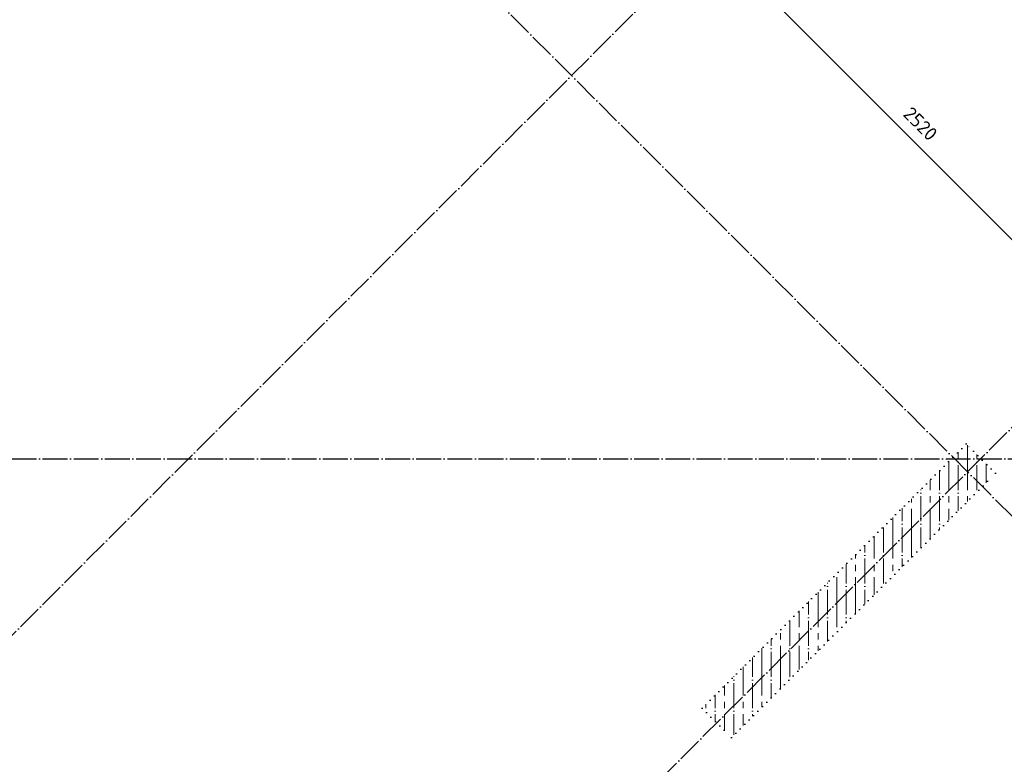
# Model space of a CAD drawing. Header units: millimetres. Extents: x -37663 to 118746, y -2869 to 47508.
# Tile 11 of 54: x 8527 to 13273, y 6929 to 10516. Entities that reach past the tile are written whole.
import ezdxf

# ---------------------------------------------------------------- set-up
doc = ezdxf.new("R2010")
doc.units = ezdxf.units.MM
doc.header["$PDMODE"] = 65
for name, pattern in [('______11', [150, 120, -15, 0, -15]), ('______5', [330, 240, -30, 30, -30]), ('______9', [30, 0, -30])]:
    doc.linetypes.add(name, pattern=pattern)
doc.layers.add('Колонна (1)', color=7, linetype='Continuous', lineweight=35)
doc.layers.add('Размерная линия_ общее', color=7, linetype='Continuous', lineweight=13)
doc.layers.add('Осевая линия_ общее', color=7, linetype='______5', lineweight=13, true_color=0xa0a0a0)
doc.styles.add('ISOCPEUR', font='ISOCPEUR')
doc.dimstyles.new('DIMSTYLE_3', dxfattribs={"dimtxt": 66, "dimasz": 75, "dimexe": 0, "dimexo": 0, "dimgap": 33, "dimtad": 2, "dimdec": 0, "dimrnd": 5, "dimzin": 12, "dimdsep": 46, "dimtxsty": 'ISOCPEUR', "dimblk1": 'ALL_ML_STRICH', "dimblk2": 'ALL_ML_STRICH', "dimsah": 1, "dimcen": 0, "dimclrd": 7, "dimclre": 256, "dimclrt": 7, "dimadec": 0, "dimazin": 0, "dimtfac": 1, "dimtdec": 0, "dimtix": 1, "dimtmove": 2, "dimatfit": 3, "dimfxl": 0, "dimtzin": 0, "dimlwd": 0, "dimlwe": -3, "dimarcsym": 0})

# ---------------------------------------------------------------- blocks, each defined once
blk = doc.blocks.new('ALL_ML_STRICH')
at = {"color": 0, "linetype": 'ByBlock', "lineweight": -2}
for p, q in [((-1, 0), (0.5, 0)), ((-0.3, -0.3), (0.3, 0.3)), ((0, -0.5), (0, 0.5))]:
    blk.add_line(p, q, dxfattribs=at)
blk = doc.blocks.new('*D195')
at = {"layer": 'DEFPOINTS', "color": 7, "linetype": 'Continuous', "lineweight": 13, "transparency": 33554687}
for p in [(12629.6, 11562.2), (11916.8, 10849.5), (14411.5, 9780.3)]:
    blk.add_point(p, dxfattribs=at)
at = {"layer": 'Размерная линия_ общее', "color": 253, "linetype": 'Continuous', "lineweight": -2, "true_color": 0xa0a0a0, "transparency": 33554687}
for p, q in [((12615.4, 11548.1), (11916.8, 10849.5)), ((14397.3, 9766.2), (13698.7, 9067.6))]:
    blk.add_line(p, q, dxfattribs=at)
at = {"layer": 'Размерная линия_ общее', "color": 7, "linetype": 'Continuous', "lineweight": -2, "transparency": 33554687}
blk.add_line((11916.8, 10849.5), (13698.7, 9067.6), dxfattribs=at)
at = {"layer": 'Размерная линия_ общее', "color": 7, "linetype": 'Continuous', "lineweight": 13, "transparency": 33554687, "xscale": 75, "yscale": 75, "zscale": 75}
for p, rotation in [((11916.8, 10849.5), 134.9999999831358), ((13698.7, 9067.6), 314.9999999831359)]:
    blk.add_blockref('ALL_ML_STRICH', p, dxfattribs=dict(at, rotation=rotation))
at = {"layer": 'Размерная линия_ общее', "color": 7, "linetype": 'Continuous', "lineweight": 13, "transparency": 33554687, "insert": (12868.8, 10014.9), "char_height": 66, "width": 264, "attachment_point": 5, "rotation": 315, "style": 'ISOCPEUR'}
blk.add_mtext('\\A1;{2520}', dxfattribs=at)
blk = doc.blocks.new('СЛОЖНЫЙ_ОБЪЕКТ_1')
at = {"layer": 'Осевая линия_ общее', "color": 253, "linetype": '______11', "lineweight": -3, "true_color": 0xa0a0a0, "transparency": 33554687}
for p, q in [((3543.2, 2603.2), (20704.7, 19764.7)), ((5452.4, 694), (22613.9, 17855.5)), ((13951.9, 7482.2), (7488.9, 13945.2)), ((-2770, 8400), (26050, 8400))]:
    blk.add_line(p, q, dxfattribs=at)

msp = doc.modelspace()

# ---------------------------------------------------------------- hatches: boundary and pattern name
at = {"layer": 'Колонна (1)', "lineweight": 18, "transparency": 33554687}
h = msp.add_hatch(dxfattribs=at)
h.set_pattern_fill('__________541', color=256, scale=30, style=0, pattern_type=2)
h.set_pattern_definition([(90, (0, 0), (-90, 6e-15), [120, -15, 0, -15]), (90, (-45, 6e-15), (-90, 6e-15), [240, -30, 30, -30])])
h.paths.add_polyline_path([(13089.2, 8472.2), (11816.4, 7199.4), (11957.8, 7058), (13230.6, 8330.8)], flags=0)

# ---------------------------------------------------------------- linework, layer by layer
at = {"layer": 'Колонна (1)', "color": 7, "linetype": '______9', "lineweight": -3, "transparency": 33554687}
for p, q in [((13089.2, 8472.2), (11816.4, 7199.4)), ((13230.6, 8330.8), (13089.2, 8472.2)), ((11957.8, 7058), (13230.6, 8330.8)), ((11816.4, 7199.4), (11957.8, 7058))]:
    msp.add_line(p, q, dxfattribs=at)

# ---------------------------------------------------------------- block references
at = {"layer": 'Осевая линия_ общее', "color": 253, "linetype": '______11', "lineweight": -3, "true_color": 0xa0a0a0, "transparency": 33554687}
msp.add_blockref('СЛОЖНЫЙ_ОБЪЕКТ_1', (0, 0), dxfattribs=at)

# ---------------------------------------------------------------- dimensions: what is measured, and where the dimension line sits
at = {"layer": 'Размерная линия_ общее', "color": 7, "linetype": 'Continuous', "lineweight": 13, "transparency": 33554687}
dim = msp.add_linear_dim(base=(13698.7, 9067.6), p1=(12615.4, 11548.1), p2=(14397.3, 9766.2), angle=315, dimstyle='DIMSTYLE_3', override={"dimpost": '<>', "dimclrd": 7, "dimclre": 253, "dimclrt": 7, "dimlwd": 0, "dimlwe": 65533}, dxfattribs=at)
dim.commit()
dim.dimension.update_dxf_attribs({"geometry": '*D195', "text_midpoint": (12868.8, 10014.9), "dimtype": 160})

doc.saveas('drawing.dxf')
